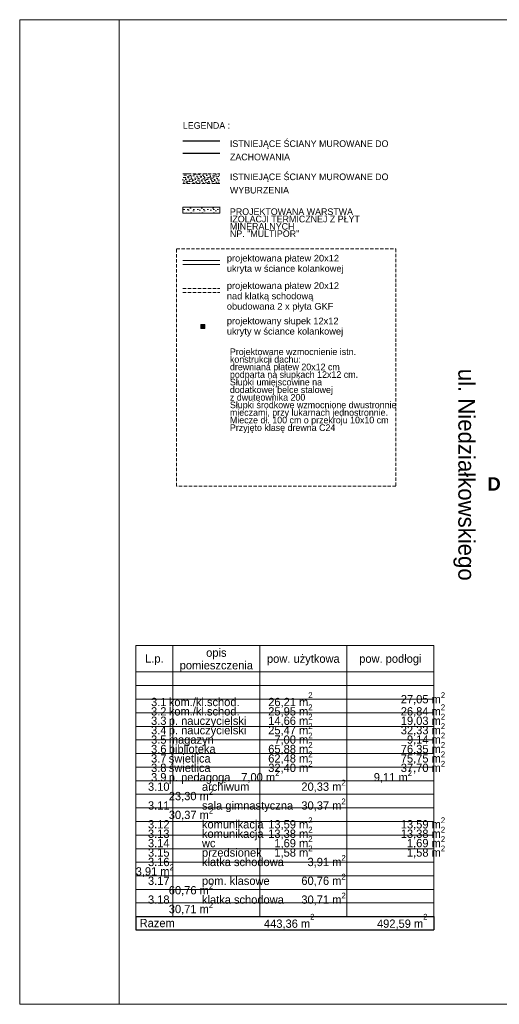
# Model space of a CAD drawing. Extents: x -251948 to -68259, y 37284 to 119967.
# Tile 2 of 41: x -143259 to -128785, y 37284 to 66984. Entities that reach past the tile are written whole.
import ezdxf

# ---------------------------------------------------------------- set-up
doc = ezdxf.new("R2010")
doc.units = 0
doc.header["$MEASUREMENT"] = 0
doc.linetypes.add('Krawędzie ukryte', pattern=[150, 100, -50])
doc.layers.add('Arch ocieplenie', color=7, linetype='Continuous')
for name, color, linetype, lineweight in [('Arch ocieplenie_Nr_Pióra__21', 7, 'Continuous', 13), ('Arch opisy_Nr_Pióra__1', 7, 'Continuous', 25), ('Arch opisy_Nr_Pióra__21', 7, 'Continuous', 13), ('arch przekroje_Nr_Pióra__21', 7, 'Continuous', 13), ('ARCH TABELA_Nr_Pióra__21', 7, 'Continuous', 13), ('INWENT OPISY_Nr_Pióra__21', 7, 'Continuous', 13), ('INWENT.ŚCIANY_Nr_Pióra__1', 7, 'Continuous', 25), ('Inwentaryzacja Konst._Nr_Pióra__21', 7, 'Continuous', 13)]:
    doc.layers.add(name, color=color, linetype=linetype, lineweight=lineweight)
for name, color, linetype, lineweight, true_color in [('Arch okna_Nr_Pióra__82', 7, 'Continuous', 20, 0xaaaaaa), ('Arch wyburzenia_Nr_Pióra__2', 7, 'Continuous', 13, 0x7f7f7f), ('INWENT.ŚCIANY_Nr_Pióra__2', 7, 'Continuous', 13, 0x7f7f7f), ('Inwentaryzacja Konst._Nr_Pióra__3', 7, 'Continuous', 20, 0xff6600)]:
    doc.layers.add(name, color=color, linetype=linetype, lineweight=lineweight, true_color=true_color)
doc.styles.add('GENERATED_STYLE_11', font='arial.ttf')
doc.styles.add('GENERATED_STYLE_2', font='txt')
doc.styles.add('GENERATED_STYLE_3', font='txt')
doc.styles.add('GENERATED_STYLE_5', font='txt')
doc.styles.add('GENERATED_STYLE_6', font='arialbd.ttf')

# ---------------------------------------------------------------- blocks, each defined once
blk = doc.blocks.new('Ściana_189', base_point=(-138335, 61332))
at = {"layer": 'Arch ocieplenie_Nr_Pióra__21', "linetype": 'Continuous'}
h = blk.add_hatch(dxfattribs=at)
h.set_pattern_fill('STRUCTURAL_CONCRETE', color=256, style=0, pattern_type=2)
h.set_pattern_definition([(0, (0, 0), (0, 623.5383), [60, -300]), (0, (180, 311.8), (0, 623.5383), [60, -300]), (60, (0, 0), (-540, 311.7692), [60, -300]), (60, (360, 0), (-540, 311.7692), [60, -300]), (120, (60, 0), (540, 311.7692), [60, -300]), (120, (420, 0), (540, 311.7692), [60, -300]), (0, (0, 60), (0, 120.000005), [0, -120, 0, -180.00001]), (45, (60, 60), (-84.85282, 84.85282), [0, -90, 0, -150.00001])])
h.paths.add_polyline_path([(-138335, 61152), (-137215, 61152), (-137215, 61332), (-138335, 61332)], flags=0)
for p, q in [((-137215, 61332), (-138335, 61332)), ((-138335, 61332), (-138335, 61152)), ((-137215, 61152), (-137215, 61332)), ((-138335, 61152), (-137215, 61152))]:
    blk.add_line(p, q, dxfattribs=at)

msp = doc.modelspace()

# ---------------------------------------------------------------- hatches: boundary and pattern name
at = {"layer": 'Arch okna_Nr_Pióra__82', "linetype": 'Continuous'}
msp.add_hatch(color=256, dxfattribs=at).paths.add_polyline_path([(-137795.26, 57668.66), (-137675.26, 57668.66), (-137675.26, 57788.66), (-137795.26, 57788.66)], flags=0)
at = {"layer": 'Arch wyburzenia_Nr_Pióra__2', "linetype": 'Continuous'}
h = msp.add_hatch(dxfattribs=at)
h.set_pattern_fill('CUT_STONE', color=256, style=0, pattern_type=2)
h.set_pattern_definition([(45, (0, 200), (-63.63961, 63.63961), [0, -60, 0, -90]), (110, (200, 200), (84.572336, 30.781813), [0, -44, 0, -76])])
h.paths.add_polyline_path([(-138334.61, 62042.11), (-137214.61, 62042.11), (-137214.61, 62332.11), (-138334.61, 62332.11)], flags=0)

# ---------------------------------------------------------------- linework, layer by layer
at = {"layer": 'Arch opisy_Nr_Pióra__1', "linetype": 'Continuous'}
for p, q in [((-139758.74, 39931.77), (-130758.74, 39931.77)), ((-139758.74, 39931.77), (-139758.74, 39530.24)), ((-130758.74, 39931.77), (-130758.74, 39530.24)), ((-139758.74, 39530.24), (-130758.74, 39530.24))]:
    msp.add_line(p, q, dxfattribs=at)
at = {"layer": 'Arch opisy_Nr_Pióra__21', "linetype": 'Continuous'}
for p, q in [((-139758.74, 48111.28), (-130758.74, 48111.28)), ((-139758.74, 39936.68), (-139758.74, 48111.28)), ((-138633.74, 39931.77), (-138633.74, 48111.28)), ((-136008.74, 39931.77), (-136008.74, 48111.28)), ((-133383.74, 39931.77), (-133383.74, 48111.28)), ((-130758.74, 39931.77), (-130758.74, 48111.28)), ((-139758.74, 47308.21), (-130758.74, 47308.21)), ((-139758.74, 46898.21), (-130758.74, 46898.21)), ((-139758.74, 46488.21), (-130758.74, 46488.21)), ((-139758.74, 46078.21), (-130758.74, 46078.21)), ((-139758.74, 45668.21), (-130758.74, 45668.21)), ((-139758.74, 45258.21), (-130758.74, 45258.21)), ((-139758.74, 44848.21), (-130758.74, 44848.21)), ((-139758.74, 44438.21), (-130758.74, 44438.21)), ((-139758.74, 44028.21), (-130758.74, 44028.21)), ((-139758.74, 43618.21), (-130758.74, 43618.21)), ((-139758.74, 43208.21), (-130758.74, 43208.21)), ((-139758.74, 42798.21), (-130758.74, 42798.21)), ((-139758.74, 42388.21), (-130758.74, 42388.21)), ((-139758.74, 41978.21), (-130758.74, 41978.21)), ((-139758.74, 41568.21), (-130758.74, 41568.21)), ((-139758.74, 41158.21), (-130758.74, 41158.21)), ((-139758.74, 40748.21), (-130758.74, 40748.21)), ((-139758.74, 40339.99), (-130758.74, 40339.99)), ((-139758.74, 39931.77), (-130758.74, 39931.77)), ((-139758.74, 39931.77), (-130758.74, 39931.77)), ((-139758.74, 39931.77), (-130758.74, 39931.77)), ((-139758.74, 39931.77), (-130758.74, 39931.77))]:
    msp.add_line(p, q, dxfattribs=at)
at = {"layer": 'ARCH TABELA_Nr_Pióra__21', "linetype": 'Continuous'}
for p, q in [((-143258.74, 37283.6), (-143258.74, 66983.6)), ((-143258.74, 66983.6), (-68258.74, 66983.6)), ((-140258.74, 66983.6), (-140258.74, 37283.6)), ((-140258.74, 66483.6), (-140258.74, 66983.6)), ((-140258.74, 37283.6), (-140258.74, 37783.6)), ((-68258.74, 37283.6), (-143258.74, 37283.6))]:
    msp.add_line(p, q, dxfattribs=at)
at = {"layer": 'INWENT.ŚCIANY_Nr_Pióra__1', "linetype": 'Continuous'}
for p, q in [((-138334.61, 63332.11), (-137214.61, 63332.11)), ((-137214.61, 62952.11), (-138334.61, 62952.11))]:
    msp.add_line(p, q, dxfattribs=at)
at = {"layer": 'INWENT.ŚCIANY_Nr_Pióra__2', "linetype": 'Krawędzie ukryte'}
for p, q in [((-138334.61, 62332.11), (-137214.61, 62332.11)), ((-137214.61, 62042.11), (-138334.61, 62042.11))]:
    msp.add_line(p, q, dxfattribs=at)
at = {"layer": 'Inwentaryzacja Konst._Nr_Pióra__21', "linetype": 'Krawędzie ukryte'}
for p, q in [((-138528.9, 60071.3), (-131904.58, 60071.3)), ((-138528.9, 52912.39), (-138528.9, 60071.3)), ((-131904.58, 60071.3), (-131904.58, 52912.39)), ((-131904.58, 52912.39), (-138528.9, 52912.39))]:
    msp.add_line(p, q, dxfattribs=at)
at = {"layer": 'Inwentaryzacja Konst._Nr_Pióra__3', "linetype": 'Continuous'}
for p, q in [((-138334.61, 59716.93), (-137214.61, 59716.93)), ((-138334.61, 59596.93), (-137214.61, 59596.93)), ((-137795.26, 57668.66), (-137795.26, 57788.66)), ((-137795.26, 57788.66), (-137675.26, 57788.66)), ((-137795.26, 57668.66), (-137675.26, 57788.66)), ((-137675.26, 57668.66), (-137795.26, 57788.66)), ((-137675.26, 57668.66), (-137795.26, 57668.66)), ((-137675.26, 57788.66), (-137675.26, 57668.66))]:
    msp.add_line(p, q, dxfattribs=at)
at = {"layer": 'Inwentaryzacja Konst._Nr_Pióra__3', "linetype": 'Krawędzie ukryte'}
for p, q in [((-138334.61, 58874.53), (-137214.61, 58874.53)), ((-138334.61, 58754.53), (-137214.61, 58754.53))]:
    msp.add_line(p, q, dxfattribs=at)

# ---------------------------------------------------------------- block references
at = {"layer": 'Arch ocieplenie'}
msp.add_blockref('Ściana_189', (-138334.61, 61332.11), dxfattribs=at)

# ---------------------------------------------------------------- texts
at = {"layer": 'Arch opisy_Nr_Pióra__1', "linetype": 'Continuous'}
for s, insert, char_height, width, attachment_point, line_spacing_factor, style in [('{projektowana płatew 20x12\\Pukryta w ściance kolankowej     }', (-137007.29, 59889.91), 199.9999, 3804.0266, 1, 0.935003, 'GENERATED_STYLE_11'), ('{projektowana płatew 20x12\\Pnad klatką schodową obudowana 2 x płyta GKF     }', (-137007.29, 59062.16), 199.9999, 3804.0266, 1, 0.93556, 'GENERATED_STYLE_11'), ('{projektowany słupek 12x12\\Pukryty w ściance kolankowej     }', (-137007.29, 57997.23), 199.9999, 3804.0266, 1, 0.935003, 'GENERATED_STYLE_11'), ('{opis\\Ppomieszczenia}', (-137323.74, 47310.68), 250.0091, 2402.0282, 8, 0.912199, 'GENERATED_STYLE_3'), ('{     3.1^Ikom./kl.schod.^I26,21 m\\A1{\\H0.7x;\\S2^  ;}^I^I^I27,05 m\\A1{\\H0.7x;\\S2^  ;}\\P     3.2^Ikom./kl.schod.^I25,95 m\\A1{\\H0.7x;\\S2^  ;}^I^I^I26,84 m\\A1{\\H0.7x;\\S2^  ;}         \\P     3.3^Ip. nauczycielski^I14,66 m\\A1{\\H0.7x;\\S2^  ;}^I^I^I19,03 m\\A1{\\H0.7x;\\S2^  ;}     \\P     3.4^Ip. nauczycielski^I25,47 m\\A1{\\H0.7x;\\S2^  ;}^I^I^I32,33 m\\A1{\\H0.7x;\\S2^  ;}     \\P     3.5^Imagazyn^I^I  7,00 m\\A1{\\H0.7x;\\S2^  ;}^I^I^I  9,14 m\\A1{\\H0.7x;\\S2^  ;}     \\P     3.6^Ibiblioteka^I^I65,88 m\\A1{\\H0.7x;\\S2^  ;}^I^I^I76,35 m\\A1{\\H0.7x;\\S2^  ;}     \\P     3.7^Iświetlica^I^I62,48 m\\A1{\\H0.7x;\\S2^  ;}^I^I^I75,75 m\\A1{\\H0.7x;\\S2^  ;}     \\P     3.8^Iświetlica^I^I32,40 m\\A1{\\H0.7x;\\S2^  ;}^I^I^I37,70 m\\A1{\\H0.7x;\\S2^  ;}     \\P     3.9^Ip. pedagoga^I  7,00 m\\A1{\\H0.7x;\\S2^  ;}^I^I^I  9,11 m\\A1{\\H0.7x;\\S2^  ;}     \\P    3.10^Iarchiwum^I^I20,33 m\\A1{\\H0.7x;\\S2^  ;}^I^I^I23,30 m\\A1{\\H0.7x;\\S2^  ;}     \\P    3.11^Isala gimnastyczna^I30,37 m\\A1{\\H0.7x;\\S2^  ;}^I^I^I30,37 m\\A1{\\H0.7x;\\S2^  ;}     \\P    3.12^Ikomunikacja^I13,59 m\\A1{\\H0.7x;\\S2^  ;}^I^I^I13,59 m\\A1{\\H0.7x;\\S2^  ;}     \\P    3.13^Ikomunikacja^I13,38 m\\A1{\\H0.7x;\\S2^  ;}^I^I^I13,38 m\\A1{\\H0.7x;\\S2^  ;}     \\P    3.14^Iwc^I^I  1,69 m\\A1{\\H0.7x;\\S2^  ;}^I^I^I  1,69 m\\A1{\\H0.7x;\\S2^  ;}     \\P    3.15^Iprzedsionek^I  1,58 m\\A1{\\H0.7x;\\S2^  ;}^I^I^I  1,58 m\\A1{\\H0.7x;\\S2^  ;}     \\P    3.16^Iklatka schodowa^I  3,91 m\\A1{\\H0.7x;\\S2^  ;}^I^I^I  3,91 m\\A1{\\H0.7x;\\S2^  ;}     \\P    3.17^Ipom. klasowe^I60,76 m\\A1{\\H0.7x;\\S2^  ;} ^I^I^I60,76 m\\A1{\\H0.7x;\\S2^  ;}     \\P    3.18^Iklatka schodowa^I30,71 m\\A1{\\H0.7x;\\S2^  ;}^I^I^I30,71 m\\A1{\\H0.7x;\\S2^  ;}^I}', (-139758.74, 39947.62), 250.0091, 9030, 7, 0.473345, 'GENERATED_STYLE_2')]:
    msp.add_mtext(s, dxfattribs=dict(at, insert=insert, char_height=char_height, width=width, attachment_point=attachment_point, line_spacing_factor=line_spacing_factor, style=style))
at = {"layer": 'Arch opisy_Nr_Pióra__1', "linetype": 'Continuous', "insert": (-129521.9, 53258.18), "char_height": 500, "attachment_point": 2, "rotation": 270, "style": 'GENERATED_STYLE_5'}
msp.add_mtext('{ul. Niedziałkowskiego}', dxfattribs=at)
at = {"layer": 'Arch opisy_Nr_Pióra__1', "linetype": 'Continuous', "style": 'GENERATED_STYLE_3'}
for s, insert, char_height, attachment_point in [('{L.p.}', (-139193.74, 47513.5), 250.009, 8), ('{pow. użytkowa}', (-134698.74, 47508.91), 250.0091, 8), ('{pow. podłogi}', (-132073.74, 47508.91), 250.0091, 8), ('{Razem}', (-139638.74, 39606.89), 250.009, 7), ('{ 443,36 m\\A1{\\H0.7x;\\S2^  ;}}', (-135979.99, 39544.58), 250.0091, 7), ('{ 492,59 m\\A1{\\H0.7x;\\S2^  ;}}', (-130952.22, 39544.58), 250.0091, 9)]:
    msp.add_mtext(s, dxfattribs=dict(at, insert=insert, char_height=char_height, attachment_point=attachment_point))
at = {"layer": 'arch przekroje_Nr_Pióra__21', "linetype": 'Continuous', "insert": (-128944.37, 53180.78), "char_height": 400, "attachment_point": 2, "style": 'GENERATED_STYLE_6'}
msp.add_mtext('{D}', dxfattribs=at)
at = {"layer": 'INWENT OPISY_Nr_Pióra__21', "linetype": 'Continuous', "insert": (-138334.61, 63892.66), "char_height": 200, "attachment_point": 1, "style": 'GENERATED_STYLE_3'}
msp.add_mtext('{LEGENDA :}', dxfattribs=at)
at = {"layer": 'INWENT OPISY_Nr_Pióra__21', "linetype": 'Continuous', "char_height": 200, "width": 4861.5224, "attachment_point": 1, "style": 'GENERATED_STYLE_3'}
for s, insert, line_spacing_factor in [('{ISTNIEJĄCE ŚCIANY MUROWANE DO ZACHOWANIA}', (-136914.61, 63344.05), 1.206619), ('{ISTNIEJĄCE ŚCIANY MUROWANE DO WYBURZENIA}', (-136914.61, 62344.05), 1.206619), ('{PROJEKTOWANA WARSTWA IZOLACJI TERMICZNEJ Z PŁYT MINERALNYCH \\PNP. "MULTIPOR"}', (-136914.61, 61292.66), 0.664767), ('{Projektowane wzmocnienie istn.\\Pkonstrukcji dachu:\\Pdrewniana płatew 20x12 cm \\Ppodparta na słupkach 12x12 cm.\\PSłupki umiejscowine na \\Pdodatkowej belce stalowej\\Pz dwuteownika 200\\PSłupki środkowe wzmocnione dwustronnie \\Pmieczami, przy lukarnach jednostronnie.\\PMiecze dł. 100 cm o przekroju 10x10 cm\\PPrzyjęto klasę drewna C24}', (-136914.61, 57067.5), 0.686912)]:
    msp.add_mtext(s, dxfattribs=dict(at, insert=insert, line_spacing_factor=line_spacing_factor))

doc.saveas('drawing.dxf')
